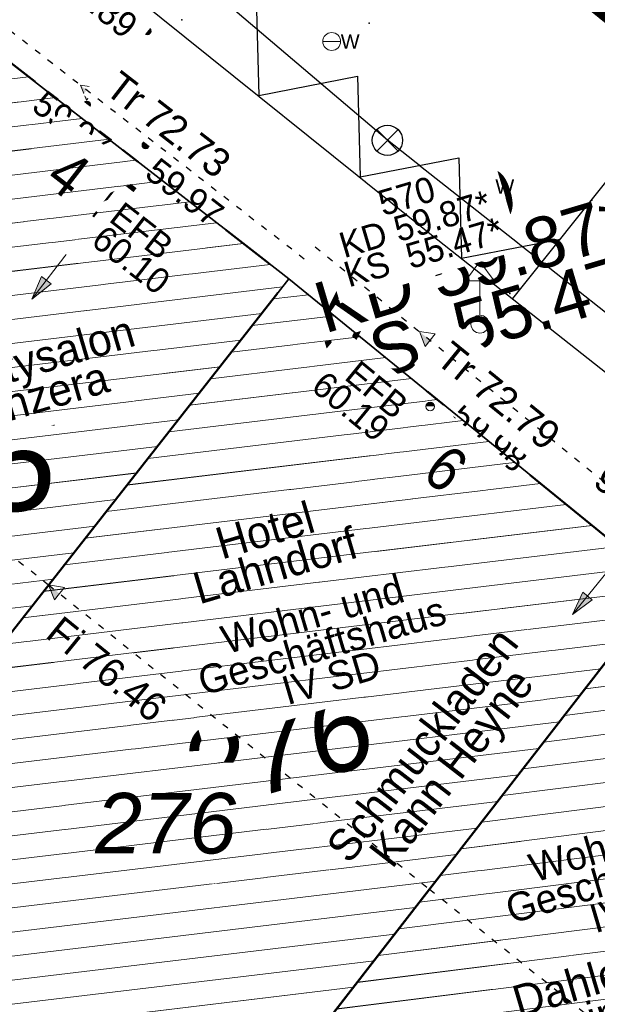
# Model space of a CAD drawing. Header units: millimetres. Extents: x 32365810 to 32368499, y 5620272 to 5622478.
# Tile 106 of 256: x 32366644 to 32366653, y 5620664 to 5620679. Entities that reach past the tile are written whole.
import ezdxf

# ---------------------------------------------------------------- set-up
doc = ezdxf.new("R2010")
doc.units = ezdxf.units.MM
for name, pattern in [('1000.100', [0]), ('1000.196', [0.225, 0.075, -0.15]), ('1000.210', [0]), ('1000.300', [0]), ('1600.1047', [0]), ('1600.2028', [0]), ('1600.2505', [0]), ('1600.25101', [0]), ('GELTUNGSBEREICH', [8.5, 7, -1.5])]:
    doc.linetypes.add(name, pattern=pattern)
doc.layers.get('0').update_dxf_attribs({"color": 1, "linetype": 'CONTINUOUS'})
doc.layers.add('_K_Flurstücke_Grenzpunkte', color=251, linetype='CONTINUOUS', lineweight=50)
for name, color, linetype in [('_K_Gebäude', 251, 'CONTINUOUS'), ('_K_Lagebezeichnungen', 251, 'CONTINUOUS'), ('_K_Leitungen Kanalbestand (AMT 66)', 251, 'CONTINUOUS'), ('Ebene 32', 7, 'CONTINUOUS'), ('GELTUNGSBEREICH_B', 7, 'CONTINUOUS')]:
    doc.layers.add(name, color=color, linetype=linetype)
for name, color, linetype, transparency in [('Beschriftung Gebäude', 7, 'CONTINUOUS', 0.75), ('Beschriftung Kanalbestand (AMT 66)', 7, 'CONTINUOUS', 0.75), ('Beschriftung Topographie', 7, 'CONTINUOUS', 0.75), ('EFB-_ Dachhöhen Bestandsgebäude (NHN)', 7, 'CONTINUOUS', 0.75), ('Fahrbahnmarkierung', 7, 'CONTINUOUS', 0.75), ('Flurstücke_Grenzpunkte', 11, 'CONTINUOUS', 0.75), ('Gebäude', 31, 'CONTINUOUS', 0.75), ('Höhen_ gemessen (NHN)', 7, 'CONTINUOUS', 0.75), ('Lagebezeichnungen', 12, 'CONTINUOUS', 0.75), ('Leitungen Kanalbestand (AMT 66)', 7, 'CONTINUOUS', 0.75), ('Siedlungsflächen - Bauwerke u. Einrichtungen', 51, 'CONTINUOUS', 0.75), ('Symbole Topographie', 7, 'CONTINUOUS', 0.75), ('Topographie_ örtl. Aufnahme', 7, 'CONTINUOUS', 0.75), ('Wasserleitung', 7, 'CONTINUOUS', 0.75)]:
    doc.layers.add(name, color=color, linetype=linetype, transparency=transparency)
doc.styles.add('Arial', font='arial.ttf')
doc.styles.add('Beschriftung schwarz_ Stift 0.25', font='GOTHIC.TTF')
doc.styles.add('Beschriftung Topographie_ blau', font='GOTHIC.TTF')
doc.styles.add('Dachhöhe NHN_ Bestand_ gemessen', font='GOTHIC.TTF')
doc.styles.add('Dachhöhe NHN_ Bestand_ gemessen_ schwarz', font='GOTHIC.TTF')
doc.styles.add('Flurstücksnummer - K 10 700', font='ariali.ttf')
doc.styles.add('Hausnummern NRW', font='arial.ttf', dxfattribs={"width": 0.85})
doc.styles.add('Höhe NHN_ gemessen_ blau', font='GOTHIC.TTF')
doc.styles.add('Kanal_ Höhe_ NHN (Deckel_Sohle)_ lila', font='GOTHIC.TTF')

# ---------------------------------------------------------------- blocks, each defined once
blk = doc.blocks.new('S1000.345')
at = {"color": 0, "lineweight": -2}
for p, q in [((-0.353554, 0.353554), (0.353554, -0.353554)), ((-0.353554, -0.353554), (0.353554, 0.353554))]:
    blk.add_line(p, q, dxfattribs=at)
blk.add_circle((0, 0), 0.5, dxfattribs=at)
blk = doc.blocks.new('S1000.360')
at = {"lineweight": -2}
blk.add_hatch(color=0, dxfattribs=at).paths.add_polyline_path([(0, 0.25), (0.05, 0.05), (-0.05, 0.05)], flags=0)
at = {"color": 0, "lineweight": -2}
for p, q in [((-0.05, 0.05), (0, 0.25)), ((0, 0.25), (0.05, 0.05)), ((0, 0.25), (0, -0.25)), ((0.05, 0.05), (-0.05, 0.05))]:
    blk.add_line(p, q, dxfattribs=at)
blk = doc.blocks.new('S1000.549', base_point=(-0.2, 0))
at = {"color": 0, "lineweight": -2}
blk.add_line((-0.45, 0), (0.05, 0), dxfattribs=at)
blk.add_circle((-0.2, 0), 0.25, dxfattribs=at)
at = {"color": 0, "lineweight": -2, "insert": (0.05246, -0.199999), "char_height": 0.4, "attachment_point": 7, "line_spacing_factor": 0.69, "style": 'Arial'}
blk.add_mtext('W', dxfattribs=at)
blk = doc.blocks.new('S1000.460', base_point=(0, -0.375))
at = {"color": 0, "lineweight": -2}
for p, q in [((-0.2, 0.23), (0, 0.5)), ((0, 0.5), (0.2, 0.23)), ((0.2, 0.23), (-0.2, 0.23)), ((0, -0.25), (0, 0.23))]:
    blk.add_line(p, q, dxfattribs=at)
blk.add_circle((0, -0.375), 0.125, dxfattribs=at)
blk = doc.blocks.new('S1000.114', base_point=(0, 0.366025))
at = {"lineweight": -2}
blk.add_hatch(color=0, dxfattribs=at).paths.add_polyline_path([(-0.5, -0.5), (0, 0.366026), (0, -0.5)], flags=0)
at = {"color": 0, "lineweight": -2}
for p, q in [((0, 0.366026), (-0.5, -0.5)), ((0.5, -0.5), (0, 0.366026)), ((-0.5, -0.5), (0, -0.5)), ((0, -0.5), (0.5, -0.5))]:
    blk.add_line(p, q, dxfattribs=at)
blk = doc.blocks.new('S1000.15')
at = {"color": 0, "lineweight": -2}
for p, q in [((-0.5, 0.05), (-0.485, 0.1)), ((0.495, 0.05), (-0.5, 0.05)), ((-0.5, -0.05), (-0.5, 0)), ((-0.5, 0), (0.5, 0)), ((-0.485, 0.1), (0.49, 0.1)), ((-0.475, 0.15), (-0.455, 0.2)), ((0.475, 0.15), (-0.475, 0.15)), ((-0.455, 0.2), (0.455, 0.2)), ((-0.43, 0.25), (-0.4, 0.3)), ((0.43, 0.25), (-0.43, 0.25)), ((-0.4, 0.3), (0.395, 0.3)), ((-0.355, 0.35), (-0.295, 0.4)), ((0.36, 0.35), (-0.355, 0.35)), ((-0.295, 0.4), (0.3, 0.4)), ((0.22, 0.45), (-0.215, 0.45)), ((0.3, 0.4), (0.22, 0.45)), ((0.395, 0.3), (0.36, 0.35)), ((0.455, 0.2), (0.43, 0.25)), ((0.49, 0.1), (0.475, 0.15)), ((0.5, 0), (0.495, 0.05)), ((0.495, -0.05), (-0.5, -0.05)), ((-0.475, -0.15), (-0.49, -0.1)), ((-0.49, -0.1), (0.485, -0.1)), ((0.475, -0.15), (-0.475, -0.15)), ((-0.43, -0.25), (-0.455, -0.2)), ((-0.455, -0.2), (0.46, -0.2)), ((0.425, -0.25), (-0.43, -0.25)), ((-0.355, -0.35), (-0.4, -0.3)), ((-0.4, -0.3), (0.395, -0.3)), ((0.345, -0.35), (-0.355, -0.35)), ((-0.205, -0.45), (-0.29, -0.4)), ((-0.29, -0.4), (0.285, -0.4)), ((0.2, -0.45), (-0.205, -0.45)), ((0.285, -0.4), (0.345, -0.35)), ((0.395, -0.3), (0.425, -0.25)), ((0.46, -0.2), (0.475, -0.15)), ((0.485, -0.1), (0.495, -0.05))]:
    blk.add_line(p, q, dxfattribs=at)
blk.add_circle((0, 0), 0.5, dxfattribs=at)
blk = doc.blocks.new('S1000.400')
at = {"lineweight": -2}
blk.add_hatch(color=0, dxfattribs=at).paths.add_polyline_path([(-0.49, 0), (0.49, 0), (0.479292, -0.101877), (0.447637, -0.199301), (0.396418, -0.288015), (0.327874, -0.364141), (0.245, -0.424352), (0.151418, -0.466018), (0.051219, -0.487316), (-0.051219, -0.487316), (-0.151418, -0.466018), (-0.245, -0.424352), (-0.327874, -0.364141), (-0.396418, -0.288015), (-0.447637, -0.199301), (-0.479292, -0.101877)], flags=0)
at = {"color": 0, "lineweight": -2}
blk.add_circle((0, 0), 0.5, dxfattribs=at)
for start, end in [(0, 180), (180, 0)]:
    blk.add_arc((0, 0), 0.49, start, end, dxfattribs=at)
blk = doc.blocks.new('O852')
at = {"layer": 'Flurstücke_Grenzpunkte', "color": 7, "linetype": '1600.2028', "lineweight": 35}
blk.add_line((32366154.579, 5622027.855), (32366147.17, 5622018.316), dxfattribs=at)
blk = doc.blocks.new('O1462')
at = {"layer": 'Flurstücke_Grenzpunkte', "color": 7, "linetype": '1600.2028', "lineweight": 35}
for q in [(32366143.852, 5622036.398), (32366154.579, 5622027.855)]:
    blk.add_line((32366148.665, 5622032.663), q, dxfattribs=at)
blk = doc.blocks.new('O1881')
at = {"layer": 'Flurstücke_Grenzpunkte', "color": 7, "linetype": '1600.2028', "lineweight": 35}
for p, q in [((32366141.122, 5622023.061), (32366148.665, 5622032.663)), ((32366148.665, 5622032.663), (32366154.579, 5622027.855)), ((32366154.579, 5622027.855), (32366147.17, 5622018.316))]:
    blk.add_line(p, q, dxfattribs=at)
at = {"layer": 'Flurstücke_Grenzpunkte', "color": 7, "lineweight": 18, "insert": (32366146.732025, 5622023.632602), "char_height": 0.95, "attachment_point": 8, "line_spacing_factor": 0.69, "style": 'Flurstücksnummer - K 10 700', "bg_fill": 2}
blk.add_mtext('276', dxfattribs=at)
blk = doc.blocks.new('Senkrechter Strich')
at = {"color": 0, "lineweight": -2}
blk.add_line((0, 0.5), (0, -0.5), dxfattribs=at)
blk = doc.blocks.new('O3476')
at = {"layer": 'Siedlungsflächen - Bauwerke u. Einrichtungen', "color": 7, "linetype": '1600.25101', "lineweight": 18}
for p, q in [((32366150.412, 5622041.88), (32366152.69, 5622044.706)), ((32366152.69, 5622044.706), (32366169.707699, 5622031.144947, 60.083901))]:
    blk.add_line(p, q, dxfattribs=at)
at = {"layer": 'Siedlungsflächen - Bauwerke u. Einrichtungen', "color": 7, "lineweight": 18, "xscale": 0.55, "yscale": 0.55, "zscale": 0.55}
for p, rotation in [((32366152.503038, 5622044.471383), 321.449382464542), ((32366152.923566, 5622044.517726), 231.128187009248), ((32366150.645566, 5622041.691726), 51.128187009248), ((32366169.520738, 5622030.910329, 60.083901), 141.449382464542)]:
    blk.add_blockref('Senkrechter Strich', p, dxfattribs=dict(at, rotation=rotation))
blk = doc.blocks.new('O2348')
at = {"layer": 'Gebäude', "color": 7, "linetype": '1600.2505', "lineweight": 18}
for p, q in [((32366148.665, 5622032.663), (32366141.122, 5622023.061)), ((32366154.579, 5622027.855), (32366148.665, 5622032.663)), ((32366147.17, 5622018.316), (32366154.579, 5622027.855)), ((32366141.122, 5622023.061), (32366147.17, 5622018.316))]:
    blk.add_line(p, q, dxfattribs=at)
at = {"layer": 'Lagebezeichnungen', "color": 7, "lineweight": 18, "insert": (32366150.905495, 5622029.407721), "char_height": 0.7, "attachment_point": 8, "rotation": 320.8920308, "line_spacing_factor": 0.69, "style": 'Hausnummern NRW', "bg_fill": 2}
blk.add_mtext('6', dxfattribs=at)
blk = doc.blocks.new('O2566')
at = {"layer": 'Gebäude', "color": 7, "linetype": '1600.2505', "lineweight": 18}
for p, q in [((32366159.543, 5622023.858), (32366152.115, 5622014.411)), ((32366164.874, 5622019.49), (32366159.543, 5622023.858)), ((32366164.874, 5622019.49), (32366157.385, 5622010.089)), ((32366157.385, 5622010.089), (32366152.115, 5622014.411))]:
    blk.add_line(p, q, dxfattribs=at)
at = {"layer": 'Lagebezeichnungen', "color": 7, "lineweight": 18, "insert": (32366160.503787, 5622021.063109), "char_height": 0.7, "attachment_point": 8, "rotation": 320.6859819, "line_spacing_factor": 0.69, "style": 'Hausnummern NRW', "bg_fill": 2}
blk.add_mtext('10', dxfattribs=at)
blk = doc.blocks.new('O2942')
at = {"layer": 'Gebäude', "color": 7, "linetype": '1600.2505', "lineweight": 18}
for p, q in [((32366136.36, 5622026.891), (32366143.852, 5622036.398)), ((32366148.665, 5622032.663), (32366143.852, 5622036.398)), ((32366148.665, 5622032.663), (32366141.122, 5622023.061)), ((32366136.36, 5622026.891), (32366141.122, 5622023.061))]:
    blk.add_line(p, q, dxfattribs=at)
at = {"layer": 'Lagebezeichnungen', "color": 7, "lineweight": 18, "insert": (32366144.99012, 5622034.033245), "char_height": 0.7, "attachment_point": 8, "rotation": 322.1550417, "line_spacing_factor": 0.69, "style": 'Hausnummern NRW', "bg_fill": 2}
blk.add_mtext('4', dxfattribs=at)
blk = doc.blocks.new('O2991')
at = {"layer": 'Gebäude', "color": 7, "linetype": '1600.2505', "lineweight": 18}
for p, q in [((32366138.699, 5622019.976), (32366141.122, 5622023.061)), ((32366141.122, 5622023.061), (32366147.17, 5622018.316)), ((32366144.718, 5622015.159), (32366138.699, 5622019.976)), ((32366144.718, 5622015.159), (32366147.17, 5622018.316))]:
    blk.add_line(p, q, dxfattribs=at)
at = {"layer": 'Ebene 32', "color": 7, "lineweight": 18, "insert": (32366142.533, 5622019.044), "char_height": 0.7, "attachment_point": 8, "line_spacing_factor": 0.69, "style": 'Hausnummern NRW', "bg_fill": 2}
blk.add_mtext('(1)', dxfattribs=at)
blk = doc.blocks.new('O3043')
at = {"layer": 'Gebäude', "color": 7, "linetype": '1600.2505', "lineweight": 18}
for p, q in [((32366147.17, 5622018.316), (32366154.579, 5622027.855)), ((32366159.543, 5622023.858), (32366154.579, 5622027.855)), ((32366159.543, 5622023.858), (32366152.115, 5622014.411)), ((32366147.17, 5622018.316), (32366152.115, 5622014.411))]:
    blk.add_line(p, q, dxfattribs=at)
at = {"layer": 'Lagebezeichnungen', "color": 7, "lineweight": 18, "insert": (32366157.008022, 5622024.517542), "char_height": 0.7, "attachment_point": 8, "rotation": 321.1340182, "line_spacing_factor": 0.69, "style": 'Hausnummern NRW', "bg_fill": 2}
blk.add_mtext('8', dxfattribs=at)
blk = doc.blocks.new('*X1142')
at = {"color": 253, "linetype": '1600.1047', "lineweight": 18, "true_color": 0xb2b2b2}
for p, q in [((32366148.970682, 5622032.414485), (32366148.417595, 5622032.348062)), ((32366149.375464, 5622032.085403), (32366148.089984, 5622031.931023)), ((32366149.780246, 5622031.75632), (32366147.762372, 5622031.513984)), ((32366150.185028, 5622031.427238), (32366147.434761, 5622031.096944)), ((32366150.58981, 5622031.098156), (32366147.107149, 5622030.679905)), ((32366150.994592, 5622030.769074), (32366146.779537, 5622030.262866)), ((32366151.399374, 5622030.439992), (32366146.451926, 5622029.845827)), ((32366151.804156, 5622030.110909), (32366146.124314, 5622029.428788)), ((32366152.208938, 5622029.781827), (32366145.796703, 5622029.011749)), ((32366152.613721, 5622029.452745), (32366145.469091, 5622028.594709)), ((32366153.018503, 5622029.123663), (32366145.14148, 5622028.17767)), ((32366153.423285, 5622028.79458), (32366144.813868, 5622027.760631)), ((32366153.828067, 5622028.465498), (32366144.486256, 5622027.343592)), ((32366154.232849, 5622028.136416), (32366144.158645, 5622026.926553)), ((32366154.532137, 5622027.794664), (32366143.831033, 5622026.509513)), ((32366154.2086, 5622027.378115), (32366143.503422, 5622026.092474)), ((32366153.885063, 5622026.961565), (32366143.17581, 5622025.675435)), ((32366153.561527, 5622026.545015), (32366142.848198, 5622025.258396)), ((32366153.23799, 5622026.128465), (32366142.520587, 5622024.841357)), ((32366152.914453, 5622025.711915), (32366142.192975, 5622024.424318)), ((32366152.590916, 5622025.295366), (32366141.865364, 5622024.007278)), ((32366152.267379, 5622024.878816), (32366141.537752, 5622023.590239)), ((32366151.943843, 5622024.462266), (32366141.21014, 5622023.1732)), ((32366151.620306, 5622024.045716), (32366141.427178, 5622022.821571)), ((32366151.296769, 5622023.629166), (32366141.84468, 5622022.494016)), ((32366150.973232, 5622023.212617), (32366142.262183, 5622022.166461)), ((32366150.649695, 5622022.796067), (32366142.679686, 5622021.838907)), ((32366150.326159, 5622022.379517), (32366143.097188, 5622021.511352)), ((32366150.002622, 5622021.962967), (32366143.514691, 5622021.183798)), ((32366149.679085, 5622021.546417), (32366143.932194, 5622020.856243)), ((32366149.355548, 5622021.129867), (32366144.349696, 5622020.528689)), ((32366149.032011, 5622020.713318), (32366144.767199, 5622020.201134)), ((32366148.708475, 5622020.296768), (32366145.184701, 5622019.87358)), ((32366148.384938, 5622019.880218), (32366145.602204, 5622019.546025)), ((32366148.061401, 5622019.463668), (32366146.019707, 5622019.218471)), ((32366147.737864, 5622019.047118), (32366146.437209, 5622018.890916)), ((32366147.414327, 5622018.630569), (32366146.854712, 5622018.563361))]:
    blk.add_line(p, q, dxfattribs=at)
blk = doc.blocks.new('*X1203')
at = {"color": 253, "linetype": '1600.1047', "lineweight": 18, "true_color": 0xb2b2b2}
for p, q in [((32366159.914699, 5622023.553445), (32366159.243818, 5622023.477498)), ((32366160.319385, 5622023.221862), (32366158.918086, 5622023.063228)), ((32366160.724071, 5622022.89028), (32366158.592353, 5622022.648959)), ((32366161.128757, 5622022.558697), (32366158.266621, 5622022.234689)), ((32366161.533442, 5622022.227114), (32366157.940888, 5622021.820419)), ((32366161.938128, 5622021.895531), (32366157.615155, 5622021.406149)), ((32366162.342814, 5622021.563948), (32366157.289423, 5622020.99188)), ((32366162.7475, 5622021.232366), (32366156.96369, 5622020.57761)), ((32366163.152186, 5622020.900783), (32366156.637958, 5622020.16334)), ((32366163.556872, 5622020.5692), (32366156.312225, 5622019.74907)), ((32366163.961558, 5622020.237617), (32366155.986492, 5622019.334801)), ((32366164.366244, 5622019.906035), (32366155.66076, 5622018.920531)), ((32366164.770929, 5622019.574452), (32366155.335027, 5622018.506261)), ((32366164.627721, 5622019.180845), (32366155.009295, 5622018.091991)), ((32366164.297283, 5622018.766042), (32366154.683562, 5622017.677721)), ((32366163.966844, 5622018.35124), (32366154.35783, 5622017.263452)), ((32366163.636405, 5622017.936437), (32366154.032097, 5622016.849182)), ((32366163.305966, 5622017.521634), (32366153.706364, 5622016.434912)), ((32366162.975527, 5622017.106832), (32366153.380632, 5622016.020642)), ((32366162.645088, 5622016.692029), (32366153.054899, 5622015.606373)), ((32366162.314649, 5622016.277227), (32366152.729167, 5622015.192103)), ((32366161.98421, 5622015.862424), (32366152.403434, 5622014.777833)), ((32366161.653771, 5622015.447622), (32366152.161302, 5622014.373027)), ((32366161.323332, 5622015.032819), (32366152.56566, 5622014.041407)), ((32366160.992893, 5622014.618017), (32366152.970018, 5622013.709788)), ((32366160.662454, 5622014.203214), (32366153.374377, 5622013.378168)), ((32366160.332015, 5622013.788412), (32366153.778735, 5622013.046548)), ((32366160.001577, 5622013.373609), (32366154.183093, 5622012.714928)), ((32366159.671138, 5622012.958806), (32366154.587452, 5622012.383308)), ((32366159.340699, 5622012.544004), (32366154.99181, 5622012.051688)), ((32366159.01026, 5622012.129201), (32366155.396168, 5622011.720068)), ((32366158.679821, 5622011.714399), (32366155.800527, 5622011.388448)), ((32366158.349382, 5622011.299596), (32366156.204885, 5622011.056829)), ((32366158.018943, 5622010.884794), (32366156.609243, 5622010.725209)), ((32366157.688504, 5622010.469991), (32366157.013602, 5622010.393589))]:
    blk.add_line(p, q, dxfattribs=at)
blk = doc.blocks.new('*X1313')
at = {"color": 253, "linetype": '1600.1047', "lineweight": 18, "true_color": 0xb2b2b2}
for p, q in [((32366144.156211, 5622036.161925), (32366143.614713, 5622036.096894)), ((32366144.577689, 5622035.834848), (32366143.285957, 5622035.679717)), ((32366144.999168, 5622035.507771), (32366142.9572, 5622035.262541)), ((32366145.420646, 5622035.180694), (32366142.628444, 5622034.845364)), ((32366145.842125, 5622034.853617), (32366142.299687, 5622034.428187)), ((32366146.263603, 5622034.52654), (32366141.970931, 5622034.011011)), ((32366146.685082, 5622034.199463), (32366141.642174, 5622033.593834)), ((32366147.10656, 5622033.872386), (32366141.313418, 5622033.176657)), ((32366147.528038, 5622033.545309), (32366140.984661, 5622032.759481)), ((32366147.949517, 5622033.218232), (32366140.655905, 5622032.342304)), ((32366148.370995, 5622032.891154), (32366140.327148, 5622031.925127)), ((32366148.565916, 5622032.536869), (32366139.998392, 5622031.507951)), ((32366148.238304, 5622032.11983), (32366139.669636, 5622031.090774)), ((32366147.910692, 5622031.70279), (32366139.340879, 5622030.673597)), ((32366147.583081, 5622031.285751), (32366139.012123, 5622030.25642)), ((32366147.255469, 5622030.868712), (32366138.683366, 5622029.839244)), ((32366146.927858, 5622030.451673), (32366138.35461, 5622029.422067)), ((32366146.600246, 5622030.034634), (32366138.025853, 5622029.00489)), ((32366146.272634, 5622029.617595), (32366137.697097, 5622028.587714)), ((32366145.945023, 5622029.200555), (32366137.36834, 5622028.170537)), ((32366145.617411, 5622028.783516), (32366137.039584, 5622027.75336)), ((32366145.2898, 5622028.366477), (32366136.710827, 5622027.336184)), ((32366144.962188, 5622027.949438), (32366136.382071, 5622026.919007)), ((32366144.634577, 5622027.532399), (32366136.741162, 5622026.584438)), ((32366144.306965, 5622027.11536), (32366137.149755, 5622026.255813)), ((32366143.979353, 5622026.69832), (32366137.558347, 5622025.927188)), ((32366143.651742, 5622026.281281), (32366137.96694, 5622025.598564)), ((32366143.32413, 5622025.864242), (32366138.375533, 5622025.269939)), ((32366142.996519, 5622025.447203), (32366138.784126, 5622024.941315)), ((32366142.668907, 5622025.030164), (32366139.192718, 5622024.61269)), ((32366142.341295, 5622024.613124), (32366139.601311, 5622024.284066)), ((32366142.013684, 5622024.196085), (32366140.009904, 5622023.955441)), ((32366141.686072, 5622023.779046), (32366140.418497, 5622023.626816)), ((32366141.358461, 5622023.362007), (32366140.827089, 5622023.298192))]:
    blk.add_line(p, q, dxfattribs=at)
blk = doc.blocks.new('*X1329')
at = {"color": 253, "linetype": '1600.1047', "lineweight": 18, "true_color": 0xb2b2b2}
for p, q in [((32366138.91307, 5622019.80468), (32366141.365925, 5622022.869627)), ((32366139.205853, 5622019.570366), (32366141.660974, 5622022.638144)), ((32366139.498636, 5622019.336052), (32366141.956023, 5622022.406662)), ((32366139.791419, 5622019.101738), (32366142.251072, 5622022.175179)), ((32366140.084202, 5622018.867424), (32366142.546121, 5622021.943696)), ((32366140.376985, 5622018.63311), (32366142.84117, 5622021.712213)), ((32366140.669768, 5622018.398796), (32366143.136219, 5622021.480731)), ((32366140.962551, 5622018.164482), (32366143.431268, 5622021.249248)), ((32366141.255334, 5622017.930168), (32366143.726317, 5622021.017765)), ((32366141.548117, 5622017.695854), (32366144.021366, 5622020.786283)), ((32366141.8409, 5622017.46154), (32366144.316415, 5622020.5548)), ((32366142.133684, 5622017.227226), (32366144.611464, 5622020.323317)), ((32366142.426467, 5622016.992912), (32366144.906513, 5622020.091835)), ((32366142.71925, 5622016.758598), (32366145.201562, 5622019.860352)), ((32366143.012033, 5622016.524284), (32366145.496611, 5622019.628869)), ((32366143.304816, 5622016.28997), (32366145.79166, 5622019.397386)), ((32366143.597599, 5622016.055656), (32366146.086709, 5622019.165904)), ((32366143.890382, 5622015.821342), (32366146.381758, 5622018.934421)), ((32366144.183165, 5622015.587028), (32366146.676807, 5622018.702938)), ((32366144.475948, 5622015.352714), (32366146.971856, 5622018.471456))]:
    blk.add_line(p, q, dxfattribs=at)
blk = doc.blocks.new('*X1346')
at = {"color": 253, "linetype": '1600.1047', "lineweight": 18, "true_color": 0xb2b2b2}
for p, q in [((32366154.934563, 5622027.568702), (32366154.294111, 5622027.488209)), ((32366155.340578, 5622027.24178), (32366153.968799, 5622027.069374)), ((32366155.746592, 5622026.914858), (32366153.643487, 5622026.650539)), ((32366156.152607, 5622026.587936), (32366153.318175, 5622026.231703)), ((32366156.558622, 5622026.261014), (32366152.992863, 5622025.812868)), ((32366156.964636, 5622025.934092), (32366152.667551, 5622025.394032)), ((32366157.370651, 5622025.60717), (32366152.342239, 5622024.975197)), ((32366157.776666, 5622025.280248), (32366152.016927, 5622024.556362)), ((32366158.18268, 5622024.953326), (32366151.691615, 5622024.137526)), ((32366158.588695, 5622024.626404), (32366151.366303, 5622023.718691)), ((32366158.99471, 5622024.299482), (32366151.040991, 5622023.299855)), ((32366159.400724, 5622023.97256), (32366150.715679, 5622022.88102)), ((32366159.328793, 5622023.58557), (32366150.390367, 5622022.462184)), ((32366158.999031, 5622023.166175), (32366150.065055, 5622022.043349)), ((32366158.669268, 5622022.74678), (32366149.739743, 5622021.624514)), ((32366158.339506, 5622022.327385), (32366149.414431, 5622021.205678)), ((32366158.009744, 5622021.907991), (32366149.089119, 5622020.786843)), ((32366157.679982, 5622021.488596), (32366148.763807, 5622020.368007)), ((32366157.350219, 5622021.069201), (32366148.438495, 5622019.949172)), ((32366157.020457, 5622020.649806), (32366148.113183, 5622019.530337)), ((32366156.690695, 5622020.230412), (32366147.787871, 5622019.111501)), ((32366156.360933, 5622019.811017), (32366147.462559, 5622018.692666)), ((32366156.03117, 5622019.391622), (32366147.211572, 5622018.283171)), ((32366155.701408, 5622018.972228), (32366147.624466, 5622017.957114)), ((32366155.371646, 5622018.552833), (32366148.037361, 5622017.631057)), ((32366155.041884, 5622018.133438), (32366148.450255, 5622017.305)), ((32366154.712121, 5622017.714043), (32366148.86315, 5622016.978942)), ((32366154.382359, 5622017.294649), (32366149.276045, 5622016.652885)), ((32366154.052597, 5622016.875254), (32366149.688939, 5622016.326828)), ((32366153.722835, 5622016.455859), (32366150.101834, 5622016.00077)), ((32366153.393072, 5622016.036465), (32366150.514728, 5622015.674713)), ((32366153.06331, 5622015.61707), (32366150.927623, 5622015.348656)), ((32366152.733548, 5622015.197675), (32366151.340517, 5622015.022598)), ((32366152.403786, 5622014.77828), (32366151.753412, 5622014.696541))]:
    blk.add_line(p, q, dxfattribs=at)

msp = doc.modelspace()

# ---------------------------------------------------------------- linework, layer by layer
at = {"layer": '_K_Flurstücke_Grenzpunkte', "linetype": '1600.2028'}
for points in [[(32366633.747, 5620666.051), (32366638.524, 5620662.23), (32366640.947, 5620665.315), (32366648.49, 5620674.917), (32366643.677, 5620678.652), (32366636.185, 5620669.145)], [(32366644.543, 5620657.413), (32366649.445, 5620653.491), (32366651.94, 5620656.665), (32366659.368, 5620666.112), (32366654.404, 5620670.109), (32366646.995, 5620660.57)]]:
    msp.add_lwpolyline(points, close=True, dxfattribs=at)
at = {"layer": '_K_Gebäude', "linetype": '1600.1047', "lineweight": 18}
for p, q in [((32366644.403, 5620678.089), (32366643.111, 5620677.933)), ((32366644.825, 5620677.761), (32366642.783, 5620677.516)), ((32366645.246, 5620677.434), (32366642.454, 5620677.099)), ((32366645.668, 5620677.107), (32366642.125, 5620676.682)), ((32366646.089, 5620676.78), (32366641.796, 5620676.265)), ((32366646.511, 5620676.453), (32366641.468, 5620675.847)), ((32366646.932, 5620676.126), (32366641.139, 5620675.43)), ((32366647.353, 5620675.799), (32366640.81, 5620675.013)), ((32366647.775, 5620675.472), (32366640.481, 5620674.596)), ((32366648.196, 5620675.145), (32366640.153, 5620674.179)), ((32366648.391, 5620674.791), (32366639.824, 5620673.762)), ((32366648.796, 5620674.668), (32366648.243, 5620674.602)), ((32366648.064, 5620674.373), (32366639.495, 5620673.344)), ((32366649.201, 5620674.339), (32366647.915, 5620674.185)), ((32366649.606, 5620674.01), (32366647.588, 5620673.768)), ((32366647.736, 5620673.956), (32366639.166, 5620672.927)), ((32366650.01, 5620673.681), (32366647.26, 5620673.351)), ((32366647.409, 5620673.539), (32366638.838, 5620672.51)), ((32366650.415, 5620673.352), (32366646.933, 5620672.934)), ((32366647.081, 5620673.122), (32366638.509, 5620672.093)), ((32366650.82, 5620673.023), (32366646.605, 5620672.517)), ((32366646.753, 5620672.705), (32366638.18, 5620671.676)), ((32366651.225, 5620672.694), (32366646.277, 5620672.099)), ((32366646.426, 5620672.288), (32366637.851, 5620671.259)), ((32366651.63, 5620672.365), (32366645.95, 5620671.682)), ((32366652.034, 5620672.035), (32366645.622, 5620671.265)), ((32366646.098, 5620671.871), (32366637.523, 5620670.841)), ((32366652.439, 5620671.706), (32366645.295, 5620670.848)), ((32366645.77, 5620671.454), (32366637.194, 5620670.424)), ((32366652.844, 5620671.377), (32366644.967, 5620670.431)), ((32366645.443, 5620671.037), (32366636.865, 5620670.007)), ((32366653.249, 5620671.048), (32366644.639, 5620670.014)), ((32366645.115, 5620670.62), (32366636.536, 5620669.59)), ((32366653.653, 5620670.719), (32366644.312, 5620669.597)), ((32366654.058, 5620670.39), (32366643.984, 5620669.18)), ((32366644.788, 5620670.203), (32366636.207, 5620669.173)), ((32366654.358, 5620670.048), (32366643.656, 5620668.763)), ((32366644.46, 5620669.786), (32366636.567, 5620668.838)), ((32366654.034, 5620669.632), (32366643.329, 5620668.346)), ((32366653.71, 5620669.215), (32366643.001, 5620667.929)), ((32366653.387, 5620668.799), (32366642.674, 5620667.512)), ((32366655.978, 5620668.842), (32366653.144, 5620668.485)), ((32366656.384, 5620668.515), (32366652.818, 5620668.067)), ((32366653.063, 5620668.382), (32366642.346, 5620667.095)), ((32366656.79, 5620668.188), (32366652.493, 5620667.648)), ((32366652.74, 5620667.966), (32366642.018, 5620666.678)), ((32366657.196, 5620667.861), (32366652.168, 5620667.229)), ((32366652.416, 5620667.549), (32366641.691, 5620666.261)), ((32366657.602, 5620667.534), (32366651.842, 5620666.81)), ((32366658.008, 5620667.207), (32366651.517, 5620666.391)), ((32366652.093, 5620667.132), (32366641.363, 5620665.844)), ((32366658.414, 5620666.88), (32366651.192, 5620665.972)), ((32366651.769, 5620666.716), (32366641.036, 5620665.427)), ((32366658.82, 5620666.553), (32366650.866, 5620665.554)), ((32366651.446, 5620666.299), (32366641.253, 5620665.075)), ((32366659.226, 5620666.226), (32366650.541, 5620665.135)), ((32366651.122, 5620665.883), (32366641.67, 5620664.748)), ((32366659.154, 5620665.839), (32366650.216, 5620664.716)), ((32366650.799, 5620665.466), (32366642.088, 5620664.42)), ((32366658.824, 5620665.42), (32366649.89, 5620664.297)), ((32366650.475, 5620665.05), (32366642.505, 5620664.093)), ((32366658.495, 5620665), (32366649.565, 5620663.878)), ((32366650.152, 5620664.633), (32366642.923, 5620663.765)), ((32366658.165, 5620664.581), (32366649.24, 5620663.459)), ((32366649.828, 5620664.217), (32366643.34, 5620663.437)), ((32366657.835, 5620664.162), (32366648.915, 5620663.041)), ((32366649.505, 5620663.8), (32366643.758, 5620663.11))]:
    msp.add_line(p, q, dxfattribs=at)
at = {"layer": '_K_Gebäude', "linetype": '1600.2505', "lineweight": -2}
msp.add_lwpolyline([(32366646.995, 5620660.57), (32366651.94, 5620656.665), (32366659.368, 5620666.112), (32366654.404, 5620670.109)], close=True, dxfattribs=at)
at = {"layer": 'Fahrbahnmarkierung', "color": 7, "true_color": 0xffffff}
for p in [(32366646.812, 5620678.982, 59.772), (32366649.75, 5620678.929, 59.88)]:
    msp.add_point(p, dxfattribs=at)
at = {"layer": 'Topographie_ örtl. Aufnahme', "color": 7, "true_color": 0xffffff}
for p in [(32366645.155, 5620677.468, 60.01), (32366646.941, 5620676.103, 60.014)]:
    msp.add_point(p, dxfattribs=at)

# ---------------------------------------------------------------- block references
at = {"layer": '_K_Leitungen Kanalbestand (AMT 66)', "xscale": 0.475, "yscale": 0.475, "zscale": 0.475}
msp.add_blockref('S1000.345', (32366650.037, 5620677.092), dxfattribs=at)
at = {"layer": 'EFB-_ Dachhöhen Bestandsgebäude (NHN)', "color": 7, "lineweight": 18, "xscale": 0.25, "yscale": 0.25, "zscale": 0.25}
for p, rotation in [((32366645.219, 5620677.955, 72.734), 52.18760056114), ((32366644.719, 5620670.116, 76.458), 50.889297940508)]:
    msp.add_blockref('S1000.114', p, dxfattribs=dict(at, rotation=rotation))
at = {"layer": 'EFB-_ Dachhöhen Bestandsgebäude (NHN)', "color": 7, "lineweight": 9, "xscale": 0.1375, "yscale": 0.1375, "zscale": 0.1375, "rotation": 180.000420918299}
msp.add_blockref('S1000.400', (32366645.336, 5620675.616, 60.104), dxfattribs=at)
at = {"layer": 'Höhen_ gemessen (NHN)', "color": 7, "lineweight": 18, "xscale": 0.1125, "yscale": 0.1125, "zscale": 0.1125}
for p in [(32366646.27, 5620678.806, 59.89), (32366645.319, 5620677.651, 59.966), (32366646.241, 5620677.016, 59.967), (32366650.95, 5620673.09, 59.982)]:
    msp.add_blockref('S1000.15', p, dxfattribs=at)
at = {"layer": 'Leitungen Kanalbestand (AMT 66)', "color": 251, "lineweight": 18, "xscale": 0.475, "yscale": 0.475, "zscale": 0.475}
msp.add_blockref('S1000.345', (32366650.037, 5620677.092, 59.87), dxfattribs=at)
at = {"layer": 'Leitungen Kanalbestand (AMT 66)', "color": 7, "lineweight": 18, "xscale": 0.475, "yscale": 0.475, "zscale": 0.475}
msp.add_blockref('S1000.345', (32366650.037, 5620677.092, 59.87), dxfattribs=at)
at = {"layer": 'Symbole Topographie', "color": 7, "lineweight": 18, "xscale": 1.875, "yscale": 1.875, "zscale": 1.875}
for p, rotation in [((32366644.74, 5620674.971), 142.162327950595), ((32366650.114, 5620672.134), 140.879208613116), ((32366653.236, 5620670.013), 140.879167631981)]:
    msp.add_blockref('S1000.360', p, dxfattribs=dict(at, rotation=rotation))
at = {"layer": 'Wasserleitung', "color": 7, "lineweight": 18, "xscale": 0.5625, "yscale": 0.5625, "zscale": 0.5625}
msp.add_blockref('S1000.549', (32366649.162, 5620678.643, 59.826), dxfattribs=at)

# ---------------------------------------------------------------- texts
at = {"layer": '_K_Flurstücke_Grenzpunkte', "lineweight": 18, "insert": (32366643.089, 5620672.775), "char_height": 1.5, "attachment_point": 2, "line_spacing_factor": 0.69, "style": 'Flurstücksnummer - K 10 700'}
msp.add_mtext('135', dxfattribs=at)

# ---------------------------------------------------------------- next in the draw order: texts
at = {"layer": '_K_Lagebezeichnungen', "lineweight": 18, "char_height": 1, "attachment_point": 8, "line_spacing_factor": 0.69, "style": 'Hausnummern NRW', "bg_fill": 2}
for s, insert, rotation in [('4', (32366645.343, 5620675.662), 322.155), ('6', (32366650.731, 5620671.661), 320.892)]:
    msp.add_mtext(s, dxfattribs=dict(at, insert=insert, rotation=rotation))

# ---------------------------------------------------------------- next in the draw order: linework, layer by layer
at = {"layer": '_K_Flurstücke_Grenzpunkte', "linetype": '1600.2028'}
msp.add_lwpolyline([(32366649.738, 5620695.857), (32366633.008, 5620687.303), (32366632.876, 5620687.212), (32366638.724, 5620682.538), (32366643.677, 5620678.652), (32366648.49, 5620674.917), (32366654.404, 5620670.109)], dxfattribs=at)
msp.add_lwpolyline([(32366640.947, 5620665.315), (32366648.49, 5620674.917), (32366654.404, 5620670.109), (32366646.995, 5620660.57), (32366644.543, 5620657.413), (32366638.524, 5620662.23)], close=True, dxfattribs=at)
at = {"layer": '_K_Gebäude', "linetype": '1600.2505', "lineweight": -2}
for points in [[(32366636.185, 5620669.145), (32366640.947, 5620665.315), (32366648.49, 5620674.917), (32366643.677, 5620678.652)], [(32366640.947, 5620665.315), (32366646.995, 5620660.57), (32366654.404, 5620670.109), (32366648.49, 5620674.917)]]:
    msp.add_lwpolyline(points, close=True, dxfattribs=at)
at = {"layer": 'GELTUNGSBEREICH_B', "linetype": 'GELTUNGSBEREICH', "ltscale": 0.5, "const_width": 1, "flags": 128}
msp.add_lwpolyline([(32366700.6, 5620641.524), (32366709.641, 5620644.345), (32366745.233, 5620655.452), (32366801.142, 5620672.901), (32366815.45, 5620677.366), (32366813.492, 5620684.746), (32366791.918, 5620766.046), (32366787.625, 5620779.343), (32366783.034, 5620795.739), (32366771.115, 5620789.036), (32366758.071, 5620781.813), (32366706.615, 5620752.77), (32366690.945, 5620738.31), (32366677.416, 5620726.82), (32366654.721, 5620708.782), (32366642.462, 5620701.085), (32366633.585, 5620695.611)], close=True, dxfattribs=at)

# ---------------------------------------------------------------- next in the draw order: block references
at = {"layer": 'EFB-_ Dachhöhen Bestandsgebäude (NHN)', "color": 7, "lineweight": 9, "xscale": 0.1375, "yscale": 0.1375, "zscale": 0.1375, "rotation": 180.000420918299}
msp.add_blockref('S1000.400', (32366650.708, 5620672.915, 60.189), dxfattribs=at)

# ---------------------------------------------------------------- next in the draw order: texts
at = {"layer": '_K_Flurstücke_Grenzpunkte', "lineweight": 18, "insert": (32366648.489, 5620666.905), "char_height": 1.3, "attachment_point": 8, "rotation": 16.5125, "line_spacing_factor": 0.69, "style": 'Flurstücksnummer - K 10 700', "bg_fill": 2}
msp.add_mtext('276', dxfattribs=at)
at = {"layer": 'Beschriftung Gebäude', "color": 7, "lineweight": 25, "char_height": 0.5, "line_spacing_factor": 0.69, "style": 'Beschriftung schwarz_ Stift 0.25', "bg_fill": 2}
for s, insert, attachment_point, rotation in [('Beautysalon\\PSenzera', (32366644.361, 5620673.315), 5, 16.5123), ('Hotel\\PLahndorf', (32366648.35, 5620670.175), 8, 16.5123), ('Dahler&Company\\Pimmobilien', (32366654.793, 5620663.513), 8, 16.5122)]:
    msp.add_mtext(s, dxfattribs=dict(at, insert=insert, attachment_point=attachment_point, rotation=rotation))
at = {"layer": 'Beschriftung Kanalbestand (AMT 66)', "color": 251, "lineweight": 25, "insert": (32366651.378, 5620675.158), "char_height": 0.8, "attachment_point": 5, "rotation": 16.512, "line_spacing_factor": 0.69, "style": 'Arial', "bg_fill": 2}
msp.add_mtext('570\\PKD 59.87*\\PKS  55.47*', dxfattribs=at)
at = {"layer": 'Beschriftung Topographie', "color": 142, "lineweight": 25, "true_color": 0x0087cd, "insert": (32366654.13, 5620670.96), "char_height": 0.45, "attachment_point": 8, "rotation": 320.6231, "line_spacing_factor": 0.69, "style": 'Beschriftung Topographie_ blau', "bg_fill": 2}
msp.add_mtext('Gehweg\\Pgeplattet', dxfattribs=at)
at = {"layer": 'EFB-_ Dachhöhen Bestandsgebäude (NHN)', "color": 7, "lineweight": 25, "insert": (32366644.932, 5620669.655, 76.458), "char_height": 0.45, "attachment_point": 1, "rotation": 320.8893, "line_spacing_factor": 0.69, "style": 'Dachhöhe NHN_ Bestand_ gemessen_ schwarz', "bg_fill": 2}
msp.add_mtext('Fi 76.46', dxfattribs=at)
at = {"layer": 'Höhen_ gemessen (NHN)', "color": 142, "lineweight": 25, "true_color": 0x0087cd, "char_height": 0.4, "line_spacing_factor": 0.69, "style": 'Höhe NHN_ gemessen_ blau', "bg_fill": 2}
for s, insert, attachment_point, rotation in [('59.89', (32366646.155, 5620678.979), 3, 321.2379), ('59.97', (32366645.206, 5620677.493), 2, 322.6104), ('59.97', (32366646.452, 5620676.845), 1, 322.102), ('59.98', (32366651.122, 5620672.86), 4, 320.623)]:
    msp.add_mtext(s, dxfattribs=dict(at, insert=insert, attachment_point=attachment_point, rotation=rotation))

# ---------------------------------------------------------------- next in the draw order: linework, layer by layer
at = {"layer": 'Fahrbahnmarkierung', "color": 7, "true_color": 0xffffff}
msp.add_point((32366653.246, 5620676.151, 59.913), dxfattribs=at)
at = {"layer": 'Topographie_ örtl. Aufnahme', "color": 7, "true_color": 0xffffff}
for p in [(32366651.96, 5620674.69, 59.82), (32366649.003, 5620674.499, 59.994)]:
    msp.add_point(p, dxfattribs=at)

# ---------------------------------------------------------------- next in the draw order: block references
at = {"layer": 'EFB-_ Dachhöhen Bestandsgebäude (NHN)', "color": 7, "lineweight": 18, "xscale": 0.25, "yscale": 0.25, "zscale": 0.25, "rotation": 50.889270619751}
msp.add_blockref('S1000.114', (32366650.538, 5620674.092, 72.79), dxfattribs=at)
at = {"layer": 'Symbole Topographie', "color": 7, "lineweight": 18, "xscale": 1.125, "yscale": 1.125, "zscale": 1.125}
msp.add_blockref('S1000.460', (32366651.489, 5620674.206, 59.963), dxfattribs=at)
at = {"layer": 'Wasserleitung', "color": 7, "lineweight": 18, "xscale": 0.5625, "yscale": 0.5625, "zscale": 0.5625}
msp.add_blockref('S1000.549', (32366651.589, 5620676.367, 59.877), dxfattribs=at)

# ---------------------------------------------------------------- next in the draw order: texts
at = {"layer": 'Beschriftung Gebäude', "color": 7, "lineweight": 25, "insert": (32366651.356, 5620667.009), "char_height": 0.5, "attachment_point": 8, "rotation": 52.3331, "line_spacing_factor": 0.69, "style": 'Beschriftung schwarz_ Stift 0.25', "bg_fill": 2}
msp.add_mtext('Schmuckladen\\PKann Heyne', dxfattribs=at)
at = {"layer": 'EFB-_ Dachhöhen Bestandsgebäude (NHN)', "color": 7, "lineweight": 25, "insert": (32366645.573, 5620677.844, 72.734), "char_height": 0.45, "attachment_point": 7, "rotation": 322.1876, "line_spacing_factor": 0.69, "style": 'Dachhöhe NHN_ Bestand_ gemessen_ schwarz', "bg_fill": 2}
msp.add_mtext('Tr 72.73', dxfattribs=at)
at = {"layer": 'EFB-_ Dachhöhen Bestandsgebäude (NHN)', "color": 142, "lineweight": 25, "true_color": 0x0087cd, "char_height": 0.4, "line_spacing_factor": 0.69, "style": 'Dachhöhe NHN_ Bestand_ gemessen', "bg_fill": 2}
for s, insert, attachment_point, rotation in [('EFB\\P60.10', (32366645.361, 5620675.465), 7, 322.1615), ('EFB\\P60.19', (32366650.4, 5620673.003), 3, 320.6257)]:
    msp.add_mtext(s, dxfattribs=dict(at, insert=insert, attachment_point=attachment_point, rotation=rotation))

# ---------------------------------------------------------------- next in the draw order: texts
at = {"layer": 'Beschriftung Kanalbestand (AMT 66)', "color": 200, "lineweight": 25, "true_color": 0xd600ff, "insert": (32366650.469, 5620675.776), "char_height": 0.4, "attachment_point": 5, "rotation": 16.5121, "line_spacing_factor": 0.69, "style": 'Kanal_ Höhe_ NHN (Deckel_Sohle)_ lila', "bg_fill": 2}
msp.add_mtext('570\\PKD 59.87*\\PKS  55.47*', dxfattribs=at)
at = {"layer": 'EFB-_ Dachhöhen Bestandsgebäude (NHN)', "color": 7, "lineweight": 25, "char_height": 0.45, "line_spacing_factor": 0.69, "style": 'Dachhöhe NHN_ Bestand_ gemessen_ schwarz', "bg_fill": 2}
for s, insert, attachment_point, rotation in [('Tr 72.79', (32366650.91, 5620673.788, 72.79), 4, 320.8893), ('Wohn- und\\PGeschäftshaus\\PIV SD', (32366649.009, 5620669.158), 5, 16.5124), ('Wohn- und\\PGeschäftshaus\\PIV SD', (32366653.841, 5620665.578), 5, 16.5124)]:
    msp.add_mtext(s, dxfattribs=dict(at, insert=insert, attachment_point=attachment_point, rotation=rotation))

# ---------------------------------------------------------------- next in the draw order: block references
at = {"layer": 'Flurstücke_Grenzpunkte', "color": 7, "true_color": 0xffffff}
msp.add_blockref('O852', (499.825, -1357.746), dxfattribs=at)

# ---------------------------------------------------------------- next in the draw order: block references
msp.add_blockref('O1462', (499.825, -1357.746), dxfattribs=at)

# ---------------------------------------------------------------- next in the draw order: linework, layer by layer
at = {"layer": 'Fahrbahnmarkierung', "color": 253, "linetype": '1000.210', "lineweight": 25, "true_color": 0x999999}
for p, q in [((32366649.566, 5620678.096), (32366649.607, 5620676.518)), ((32366649.607, 5620676.518), (32366651.157, 5620676.819)), ((32366651.157, 5620676.819), (32366651.198, 5620675.241)), ((32366651.198, 5620675.241), (32366652.747, 5620675.542))]:
    msp.add_line(p, q, dxfattribs=at)

# ---------------------------------------------------------------- next in the draw order: block references
at = {"layer": 'Flurstücke_Grenzpunkte', "color": 7, "true_color": 0xffffff}
msp.add_blockref('O1881', (499.825, -1357.746), dxfattribs=at)

# ---------------------------------------------------------------- next in the draw order: block references
at = {"layer": 'Siedlungsflächen - Bauwerke u. Einrichtungen', "color": 7, "true_color": 0xffffff}
msp.add_blockref('O3476', (499.825, -1357.746), dxfattribs=at)

# ---------------------------------------------------------------- next in the draw order: block references
at = {"layer": 'Gebäude', "color": 7, "true_color": 0xffffff}
msp.add_blockref('O2348', (499.825, -1357.746), dxfattribs=at)

# ---------------------------------------------------------------- next in the draw order: linework, layer by layer
at = {"layer": 'EFB-_ Dachhöhen Bestandsgebäude (NHN)', "color": 7, "linetype": '1000.196', "lineweight": 25}
msp.add_line((32366648.902, 5620675.422), (32366654.816, 5620670.614), dxfattribs=at)
at = {"layer": 'Fahrbahnmarkierung', "color": 253, "linetype": '1000.210', "lineweight": 25, "true_color": 0x999999}
msp.add_line((32366653.671, 5620676.697), (32366651.999, 5620674.607), dxfattribs=at)

# ---------------------------------------------------------------- next in the draw order: block references
at = {"layer": 'Gebäude', "color": 7, "true_color": 0xffffff}
for name in ['O2942', 'O2566']:
    msp.add_blockref(name, (499.825, -1357.746), dxfattribs=at)

# ---------------------------------------------------------------- next in the draw order: linework, layer by layer
at = {"layer": 'EFB-_ Dachhöhen Bestandsgebäude (NHN)', "color": 7, "linetype": '1000.196', "lineweight": 25}
for p, q in [((32366648.732, 5620675.228), (32366643.919, 5620678.963)), ((32366639.931, 5620673.898), (32366644.719, 5620670.116))]:
    msp.add_line(p, q, dxfattribs=at)
at = {"layer": 'Fahrbahnmarkierung', "color": 253, "linetype": '1000.210', "lineweight": 25, "true_color": 0x999999}
for p, q in [((32366647.976, 5620679.373), (32366648.017, 5620677.795)), ((32366648.017, 5620677.795), (32366649.566, 5620678.096))]:
    msp.add_line(p, q, dxfattribs=at)
at = {"layer": 'Leitungen Kanalbestand (AMT 66)', "color": 200, "linetype": '1000.300', "lineweight": 25, "true_color": 0xd600ff}
msp.add_line((32366650.037, 5620677.092, 59.87), (32366637.064, 5620688.131, 59.792), dxfattribs=at)
at = {"layer": 'Topographie_ örtl. Aufnahme', "color": 142, "linetype": '1000.100', "lineweight": 25, "true_color": 0x0087cd}
msp.add_line((32366644.869, 5620680.316, 59.78), (32366650.73, 5620675.609, 59.815), dxfattribs=at)

# ---------------------------------------------------------------- next in the draw order: block references
at = {"layer": 'Gebäude', "color": 7, "true_color": 0xffffff}
msp.add_blockref('O2991', (499.825, -1357.746), dxfattribs=at)

# ---------------------------------------------------------------- next in the draw order: block references
for name in ['O3043', '*X1329']:
    msp.add_blockref(name, (499.825, -1357.746), dxfattribs=at)

# ---------------------------------------------------------------- next in the draw order: linework, layer by layer
at = {"layer": 'EFB-_ Dachhöhen Bestandsgebäude (NHN)', "color": 7, "linetype": '1000.196', "lineweight": 25}
for p, q in [((32366644.719, 5620670.116), (32366650.7, 5620665.339)), ((32366650.7, 5620665.339), (32366655.654, 5620661.388))]:
    msp.add_line(p, q, dxfattribs=at)
at = {"layer": 'Leitungen Kanalbestand (AMT 66)', "color": 200, "linetype": '1000.300', "lineweight": 25, "true_color": 0xd600ff}
msp.add_line((32366680.954, 5620652.688, 60.3), (32366650.037, 5620677.092, 59.87), dxfattribs=at)
at = {"layer": 'Topographie_ örtl. Aufnahme', "color": 142, "linetype": '1000.100', "lineweight": 25, "true_color": 0x0087cd}
msp.add_line((32366650.73, 5620675.609, 59.815), (32366662.282, 5620666.488, 59.976), dxfattribs=at)

# ---------------------------------------------------------------- next in the draw order: block references
at = {"layer": 'Gebäude', "color": 7, "true_color": 0xffffff}
for name in ['*X1313', '*X1142', '*X1346', '*X1203']:
    msp.add_blockref(name, (499.825, -1357.746), dxfattribs=at)

doc.saveas('drawing.dxf')
